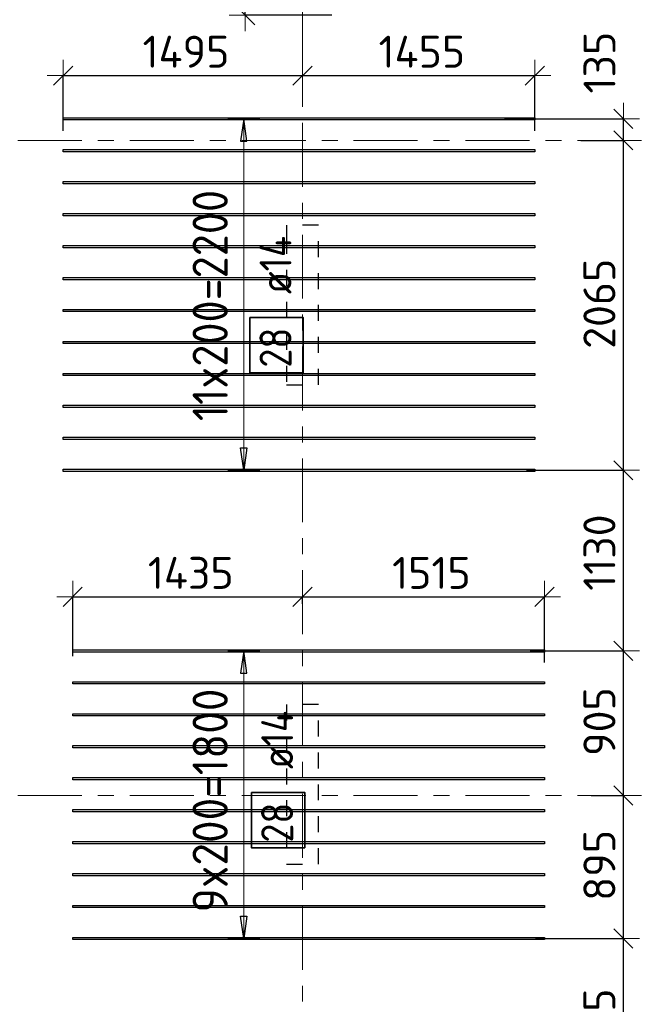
# Model space of a CAD drawing. Header units: metres. Extents: x -38 to 107, y -15 to 21.
# Tile 30 of 167: x 35 to 39, y 2 to 8. Entities that reach past the tile are written whole.
import ezdxf

# ---------------------------------------------------------------- set-up
doc = ezdxf.new("R2010")
doc.units = ezdxf.units.M
doc.header["$PDMODE"] = 65
for name, pattern in [('______11', [0.5, 0.4, -0.05, 0, -0.05]), ('______2', [0.0405, 0.03, -0.0105]), ('______5', [1.1, 0.8, -0.1, 0.1, -0.1])]:
    doc.linetypes.add(name, pattern=pattern)
doc.layers.add('XR$2$Осевая линия (1)', color=7, linetype='______5', lineweight=13)
doc.layers.add('XR$4$Размерная линия (1)', color=7, linetype='Continuous', lineweight=13)
doc.layers.add('XR$4$Арм.стержн.Доп. Арм верхн.зоны Х', color=7, linetype='Continuous', lineweight=35, true_color=0x8c8cff)
doc.layers.add('XR$6$Стена_ бетон несущ.', color=7, linetype='Continuous', lineweight=70, true_color=0xb4b496)
doc.styles.add('ISOCPEUR', font='txt')
doc.dimstyles.new('DIMSTYLE_3', dxfattribs={"dimtxt": 0.2, "dimasz": 0.2, "dimexe": 0, "dimexo": 0, "dimgap": 0.1, "dimtad": 2, "dimdec": 0, "dimlfac": 1000, "dimrnd": 5, "dimzin": 12, "dimdsep": 46, "dimtxsty": 'ISOCPEUR', "dimblk1": 'ALL_ML_STRICH', "dimblk2": 'ALL_ML_STRICH', "dimsah": 1, "dimcen": 0, "dimclrd": 7, "dimclre": 256, "dimclrt": 7, "dimadec": 0, "dimazin": 0, "dimtfac": 1, "dimtdec": 0, "dimtix": 1, "dimtmove": 2, "dimatfit": 3, "dimfxl": 0, "dimtzin": 0, "dimlwd": 0, "dimlwe": -3, "dimarcsym": 0})
doc.dimstyles.new('DIMSTYLE_33', dxfattribs={"dimtxt": 0.2, "dimasz": 0.2, "dimexe": 0, "dimexo": 0, "dimgap": 0.1, "dimtad": 2, "dimdec": 0, "dimlfac": 1000, "dimrnd": 5, "dimzin": 12, "dimdsep": 46, "dimtxsty": 'ISOCPEUR', "dimblk1": 'ALL_ML_STRICH', "dimblk2": 'ALL_ML_STRICH', "dimsah": 1, "dimcen": 0, "dimclrd": 7, "dimclre": 256, "dimclrt": 7, "dimadec": 0, "dimazin": 0, "dimtfac": 1, "dimtdec": 0, "dimtix": 1, "dimtmove": 2, "dimatfit": 3, "dimfxl": 0, "dimtvp": 1.2, "dimtzin": 0, "dimlwd": 0, "dimlwe": -3, "dimarcsym": 0})

# ---------------------------------------------------------------- blocks, each defined once
blk = doc.blocks.new('ALL_ML_STRICH')
at = {"color": 0, "linetype": 'ByBlock', "lineweight": -2}
for p, q in [((0, -0.5), (0, 0.5)), ((-1, 0), (0.5, 0)), ((-0.3, -0.3), (0.3, 0.3))]:
    blk.add_line(p, q, dxfattribs=at)
blk = doc.blocks.new('*D305')
at = {"layer": 'DEFPOINTS', "color": 7, "linetype": 'Continuous', "lineweight": 13, "transparency": 33554687}
for p in [(35.5129, 4.5434), (36.95, 4.4807), (35.5129, 4.1512)]:
    blk.add_point(p, dxfattribs=at)
at = {"layer": 'XR$4$Размерная линия (1)', "color": 9, "linetype": 'Continuous', "lineweight": -2, "true_color": 0xc7c7c7, "transparency": 33554687}
for p, q in [((35.5129, 4.1712), (35.5129, 4.5434)), ((36.95, 4.5007), (36.95, 4.5434))]:
    blk.add_line(p, q, dxfattribs=at)
at = {"layer": 'XR$4$Размерная линия (1)', "color": 7, "linetype": 'Continuous', "lineweight": -2, "transparency": 33554687}
blk.add_line((35.5129, 4.5434), (36.95, 4.5434), dxfattribs=at)
at = {"layer": 'XR$4$Размерная линия (1)', "color": 7, "linetype": 'Continuous', "lineweight": 13, "transparency": 33554687, "xscale": 0.2, "yscale": 0.2, "zscale": 0.2, "rotation": 180}
blk.add_blockref('ALL_ML_STRICH', (35.5129, 4.5434), dxfattribs=at)
at = {"layer": 'XR$4$Размерная линия (1)', "color": 7, "linetype": 'Continuous', "lineweight": 13, "transparency": 33554687, "xscale": 0.2, "yscale": 0.2, "zscale": 0.2}
blk.add_blockref('ALL_ML_STRICH', (36.95, 4.5434), dxfattribs=at)
at = {"layer": 'XR$4$Размерная линия (1)', "color": 7, "linetype": 'Continuous', "lineweight": 13, "transparency": 33554687, "insert": (36.2514, 4.6934), "char_height": 0.2, "width": 0.8, "attachment_point": 5, "style": 'ISOCPEUR'}
blk.add_mtext('\\A1;{1435}', dxfattribs=at)
blk = doc.blocks.new('*D306')
at = {"layer": 'DEFPOINTS', "color": 7, "linetype": 'Continuous', "lineweight": 13, "transparency": 33554687}
for p in [(36.95, 4.5434), (36.95, 4.4807), (38.4629, 4.1132)]:
    blk.add_point(p, dxfattribs=at)
at = {"layer": 'XR$4$Размерная линия (1)', "color": 9, "linetype": 'Continuous', "lineweight": -2, "true_color": 0xc7c7c7, "transparency": 33554687}
for p, q in [((36.95, 4.5007), (36.95, 4.5434)), ((38.4629, 4.1332), (38.4629, 4.5434))]:
    blk.add_line(p, q, dxfattribs=at)
at = {"layer": 'XR$4$Размерная линия (1)', "color": 7, "linetype": 'Continuous', "lineweight": -2, "transparency": 33554687}
blk.add_line((36.95, 4.5434), (38.4629, 4.5434), dxfattribs=at)
at = {"layer": 'XR$4$Размерная линия (1)', "color": 7, "linetype": 'Continuous', "lineweight": 13, "transparency": 33554687, "xscale": 0.2, "yscale": 0.2, "zscale": 0.2, "rotation": 180}
blk.add_blockref('ALL_ML_STRICH', (36.95, 4.5434), dxfattribs=at)
at = {"layer": 'XR$4$Размерная линия (1)', "color": 7, "linetype": 'Continuous', "lineweight": 13, "transparency": 33554687, "xscale": 0.2, "yscale": 0.2, "zscale": 0.2}
blk.add_blockref('ALL_ML_STRICH', (38.4629, 4.5434), dxfattribs=at)
at = {"layer": 'XR$4$Размерная линия (1)', "color": 7, "linetype": 'Continuous', "lineweight": 13, "transparency": 33554687, "insert": (37.7564, 4.6934), "char_height": 0.2, "width": 0.8, "attachment_point": 5, "style": 'ISOCPEUR'}
blk.add_mtext('\\A1;{1515}', dxfattribs=at)
blk = doc.blocks.new('*D307')
at = {"layer": 'DEFPOINTS', "color": 7, "linetype": 'Continuous', "lineweight": 13, "transparency": 33554687}
for p in [(35.4529, 7.8052), (36.95, 7.8052), (35.4529, 7.4402)]:
    blk.add_point(p, dxfattribs=at)
at = {"layer": 'XR$4$Размерная линия (1)', "color": 9, "linetype": 'Continuous', "lineweight": -2, "true_color": 0xc7c7c7, "transparency": 33554687}
for p, q in [((35.4529, 7.4602), (35.4529, 7.8052)), ((36.95, 7.8052), (36.95, 7.8052))]:
    blk.add_line(p, q, dxfattribs=at)
at = {"layer": 'XR$4$Размерная линия (1)', "color": 7, "linetype": 'Continuous', "lineweight": -2, "transparency": 33554687}
blk.add_line((35.4529, 7.8052), (36.95, 7.8052), dxfattribs=at)
at = {"layer": 'XR$4$Размерная линия (1)', "color": 7, "linetype": 'Continuous', "lineweight": 13, "transparency": 33554687, "xscale": 0.2, "yscale": 0.2, "zscale": 0.2, "rotation": 180}
blk.add_blockref('ALL_ML_STRICH', (35.4529, 7.8052), dxfattribs=at)
at = {"layer": 'XR$4$Размерная линия (1)', "color": 7, "linetype": 'Continuous', "lineweight": 13, "transparency": 33554687, "xscale": 0.2, "yscale": 0.2, "zscale": 0.2}
blk.add_blockref('ALL_ML_STRICH', (36.95, 7.8052), dxfattribs=at)
at = {"layer": 'XR$4$Размерная линия (1)', "color": 7, "linetype": 'Continuous', "lineweight": 13, "transparency": 33554687, "insert": (36.2214, 7.9552), "char_height": 0.2, "width": 0.8, "attachment_point": 5, "style": 'ISOCPEUR'}
blk.add_mtext('\\A1;{1495}', dxfattribs=at)
blk = doc.blocks.new('*D308')
at = {"layer": 'DEFPOINTS', "color": 7, "linetype": 'Continuous', "lineweight": 13, "transparency": 33554687}
for p in [(36.95, 7.8052), (36.95, 7.8052), (38.4029, 7.4402)]:
    blk.add_point(p, dxfattribs=at)
at = {"layer": 'XR$4$Размерная линия (1)', "color": 9, "linetype": 'Continuous', "lineweight": -2, "true_color": 0xc7c7c7, "transparency": 33554687}
for p, q in [((36.95, 7.8052), (36.95, 7.8052)), ((38.4029, 7.4602), (38.4029, 7.8052))]:
    blk.add_line(p, q, dxfattribs=at)
at = {"layer": 'XR$4$Размерная линия (1)', "color": 7, "linetype": 'Continuous', "lineweight": -2, "transparency": 33554687}
blk.add_line((36.95, 7.8052), (38.4029, 7.8052), dxfattribs=at)
at = {"layer": 'XR$4$Размерная линия (1)', "color": 7, "linetype": 'Continuous', "lineweight": 13, "transparency": 33554687, "xscale": 0.2, "yscale": 0.2, "zscale": 0.2, "rotation": 180}
blk.add_blockref('ALL_ML_STRICH', (36.95, 7.8052), dxfattribs=at)
at = {"layer": 'XR$4$Размерная линия (1)', "color": 7, "linetype": 'Continuous', "lineweight": 13, "transparency": 33554687, "xscale": 0.2, "yscale": 0.2, "zscale": 0.2}
blk.add_blockref('ALL_ML_STRICH', (38.4029, 7.8052), dxfattribs=at)
at = {"layer": 'XR$4$Размерная линия (1)', "color": 7, "linetype": 'Continuous', "lineweight": 13, "transparency": 33554687, "insert": (37.6964, 7.9552), "char_height": 0.2, "width": 0.8, "attachment_point": 5, "style": 'ISOCPEUR'}
blk.add_mtext('\\A1;{1455}', dxfattribs=at)
blk = doc.blocks.new('*D497')
at = {"layer": 'DEFPOINTS', "color": 7, "linetype": 'Continuous', "lineweight": 13, "transparency": 33554687}
for p in [(36.5867, 9), (36.592, 8.184), (37.1526, 8.184)]:
    blk.add_point(p, dxfattribs=at)
at = {"layer": 'XR$4$Размерная линия (1)', "color": 9, "linetype": 'Continuous', "lineweight": -2, "true_color": 0xc7c7c7, "transparency": 33554687}
for p, q in [((36.6067, 9), (36.592, 9)), ((37.1326, 8.184), (36.592, 8.184))]:
    blk.add_line(p, q, dxfattribs=at)
at = {"layer": 'XR$4$Размерная линия (1)', "color": 7, "linetype": 'Continuous', "lineweight": -2, "transparency": 33554687}
blk.add_line((36.592, 8.184), (36.592, 9), dxfattribs=at)
at = {"layer": 'XR$4$Размерная линия (1)', "color": 7, "linetype": 'Continuous', "lineweight": 13, "transparency": 33554687, "xscale": 0.2, "yscale": 0.2, "zscale": 0.2}
for p, rotation in [((36.592, 9), 90), ((36.592, 8.184), 270)]:
    blk.add_blockref('ALL_ML_STRICH', p, dxfattribs=dict(at, rotation=rotation))
at = {"layer": 'XR$4$Размерная линия (1)', "color": 7, "linetype": 'Continuous', "lineweight": 13, "transparency": 33554687, "insert": (36.442, 8.622), "char_height": 0.2, "width": 0.6, "attachment_point": 5, "rotation": 90, "style": 'ISOCPEUR'}
blk.add_mtext('\\A1;{815}', dxfattribs=at)
blk = doc.blocks.new('*D508')
at = {"layer": 'DEFPOINTS', "color": 7, "linetype": 'Continuous', "lineweight": 13, "transparency": 33554687}
for p in [(38.3869, 2.4052), (38.3464, 1.2002), (38.9568, 1.2002)]:
    blk.add_point(p, dxfattribs=at)
at = {"layer": 'XR$4$Размерная линия (1)', "color": 9, "linetype": 'Continuous', "lineweight": -2, "true_color": 0xc7c7c7, "transparency": 33554687}
for p, q in [((38.4069, 2.4052), (38.9568, 2.4052)), ((38.3664, 1.2002), (38.9568, 1.2002))]:
    blk.add_line(p, q, dxfattribs=at)
at = {"layer": 'XR$4$Размерная линия (1)', "color": 7, "linetype": 'Continuous', "lineweight": -2, "transparency": 33554687}
blk.add_line((38.9568, 1.2002), (38.9568, 2.4052), dxfattribs=at)
at = {"layer": 'XR$4$Размерная линия (1)', "color": 7, "linetype": 'Continuous', "lineweight": 13, "transparency": 33554687, "xscale": 0.2, "yscale": 0.2, "zscale": 0.2}
for p, rotation in [((38.9568, 2.4052), 90), ((38.9568, 1.2002), 270)]:
    blk.add_blockref('ALL_ML_STRICH', p, dxfattribs=dict(at, rotation=rotation))
at = {"layer": 'XR$4$Размерная линия (1)', "color": 7, "linetype": 'Continuous', "lineweight": 13, "transparency": 33554687, "insert": (38.8068, 1.8327), "char_height": 0.2, "width": 0.8, "attachment_point": 5, "rotation": 90, "style": 'ISOCPEUR'}
blk.add_mtext('\\A1;{1205}', dxfattribs=at)
blk = doc.blocks.new('*D509')
at = {"layer": 'DEFPOINTS', "color": 7, "linetype": 'Continuous', "lineweight": 13, "transparency": 33554687}
for p in [(38.7356, 3.3), (38.3869, 2.4052), (38.9568, 2.4052)]:
    blk.add_point(p, dxfattribs=at)
at = {"layer": 'XR$4$Размерная линия (1)', "color": 9, "linetype": 'Continuous', "lineweight": -2, "true_color": 0xc7c7c7, "transparency": 33554687}
for p, q in [((38.7556, 3.3), (38.9568, 3.3)), ((38.4069, 2.4052), (38.9568, 2.4052))]:
    blk.add_line(p, q, dxfattribs=at)
at = {"layer": 'XR$4$Размерная линия (1)', "color": 7, "linetype": 'Continuous', "lineweight": -2, "transparency": 33554687}
blk.add_line((38.9568, 2.4052), (38.9568, 3.3), dxfattribs=at)
at = {"layer": 'XR$4$Размерная линия (1)', "color": 7, "linetype": 'Continuous', "lineweight": 13, "transparency": 33554687, "xscale": 0.2, "yscale": 0.2, "zscale": 0.2}
for p, rotation in [((38.9568, 3.3), 90), ((38.9568, 2.4052), 270)]:
    blk.add_blockref('ALL_ML_STRICH', p, dxfattribs=dict(at, rotation=rotation))
at = {"layer": 'XR$4$Размерная линия (1)', "color": 7, "linetype": 'Continuous', "lineweight": 13, "transparency": 33554687, "insert": (38.8068, 2.8626), "char_height": 0.2, "width": 0.6, "attachment_point": 5, "rotation": 90, "style": 'ISOCPEUR'}
blk.add_mtext('\\A1;{895}', dxfattribs=at)
blk = doc.blocks.new('*D510')
at = {"layer": 'DEFPOINTS', "color": 7, "linetype": 'Continuous', "lineweight": 13, "transparency": 33554687}
for p in [(38.3545, 4.2052), (38.7356, 3.3), (38.9568, 3.3)]:
    blk.add_point(p, dxfattribs=at)
at = {"layer": 'XR$4$Размерная линия (1)', "color": 9, "linetype": 'Continuous', "lineweight": -2, "true_color": 0xc7c7c7, "transparency": 33554687}
for p, q in [((38.3745, 4.2052), (38.9568, 4.2052)), ((38.7556, 3.3), (38.9568, 3.3))]:
    blk.add_line(p, q, dxfattribs=at)
at = {"layer": 'XR$4$Размерная линия (1)', "color": 7, "linetype": 'Continuous', "lineweight": -2, "transparency": 33554687}
blk.add_line((38.9568, 3.3), (38.9568, 4.2052), dxfattribs=at)
at = {"layer": 'XR$4$Размерная линия (1)', "color": 7, "linetype": 'Continuous', "lineweight": 13, "transparency": 33554687, "xscale": 0.2, "yscale": 0.2, "zscale": 0.2}
for p, rotation in [((38.9568, 4.2052), 90), ((38.9568, 3.3), 270)]:
    blk.add_blockref('ALL_ML_STRICH', p, dxfattribs=dict(at, rotation=rotation))
at = {"layer": 'XR$4$Размерная линия (1)', "color": 7, "linetype": 'Continuous', "lineweight": 13, "transparency": 33554687, "insert": (38.8068, 3.7626), "char_height": 0.2, "width": 0.6, "attachment_point": 5, "rotation": 90, "style": 'ISOCPEUR'}
blk.add_mtext('\\A1;{905}', dxfattribs=at)
blk = doc.blocks.new('*D511')
at = {"layer": 'DEFPOINTS', "color": 7, "linetype": 'Continuous', "lineweight": 13, "transparency": 33554687}
for p in [(38.3301, 5.3352), (38.3545, 4.2052), (38.9568, 4.2052)]:
    blk.add_point(p, dxfattribs=at)
at = {"layer": 'XR$4$Размерная линия (1)', "color": 9, "linetype": 'Continuous', "lineweight": -2, "true_color": 0xc7c7c7, "transparency": 33554687}
for p, q in [((38.3501, 5.3352), (38.9568, 5.3352)), ((38.3745, 4.2052), (38.9568, 4.2052))]:
    blk.add_line(p, q, dxfattribs=at)
at = {"layer": 'XR$4$Размерная линия (1)', "color": 7, "linetype": 'Continuous', "lineweight": -2, "transparency": 33554687}
blk.add_line((38.9568, 4.2052), (38.9568, 5.3352), dxfattribs=at)
at = {"layer": 'XR$4$Размерная линия (1)', "color": 7, "linetype": 'Continuous', "lineweight": 13, "transparency": 33554687, "xscale": 0.2, "yscale": 0.2, "zscale": 0.2}
for p, rotation in [((38.9568, 5.3352), 90), ((38.9568, 4.2052), 270)]:
    blk.add_blockref('ALL_ML_STRICH', p, dxfattribs=dict(at, rotation=rotation))
at = {"layer": 'XR$4$Размерная линия (1)', "color": 7, "linetype": 'Continuous', "lineweight": 13, "transparency": 33554687, "insert": (38.8068, 4.8202), "char_height": 0.2, "width": 0.8, "attachment_point": 5, "rotation": 90, "style": 'ISOCPEUR'}
blk.add_mtext('\\A1;{1130}', dxfattribs=at)
blk = doc.blocks.new('*D512')
at = {"layer": 'DEFPOINTS', "color": 7, "linetype": 'Continuous', "lineweight": 13, "transparency": 33554687}
for p in [(38.6708, 7.4), (38.3301, 5.3352), (38.9568, 5.3352)]:
    blk.add_point(p, dxfattribs=at)
at = {"layer": 'XR$4$Размерная линия (1)', "color": 9, "linetype": 'Continuous', "lineweight": -2, "true_color": 0xc7c7c7, "transparency": 33554687}
for p, q in [((38.6908, 7.4), (38.9568, 7.4)), ((38.3501, 5.3352), (38.9568, 5.3352))]:
    blk.add_line(p, q, dxfattribs=at)
at = {"layer": 'XR$4$Размерная линия (1)', "color": 7, "linetype": 'Continuous', "lineweight": -2, "transparency": 33554687}
blk.add_line((38.9568, 5.3352), (38.9568, 7.4), dxfattribs=at)
at = {"layer": 'XR$4$Размерная линия (1)', "color": 7, "linetype": 'Continuous', "lineweight": 13, "transparency": 33554687, "xscale": 0.2, "yscale": 0.2, "zscale": 0.2}
for p, rotation in [((38.9568, 7.4), 90), ((38.9568, 5.3352), 270)]:
    blk.add_blockref('ALL_ML_STRICH', p, dxfattribs=dict(at, rotation=rotation))
at = {"layer": 'XR$4$Размерная линия (1)', "color": 7, "linetype": 'Continuous', "lineweight": 13, "transparency": 33554687, "insert": (38.8068, 6.3776), "char_height": 0.2, "width": 0.8, "attachment_point": 5, "rotation": 90, "style": 'ISOCPEUR'}
blk.add_mtext('\\A1;{2065}', dxfattribs=at)
blk = doc.blocks.new('*D513')
at = {"layer": 'DEFPOINTS', "color": 7, "linetype": 'Continuous', "lineweight": 13, "transparency": 33554687}
for p in [(38.1923, 7.5352), (38.6708, 7.4), (38.9568, 7.4)]:
    blk.add_point(p, dxfattribs=at)
at = {"layer": 'XR$4$Размерная линия (1)', "color": 9, "linetype": 'Continuous', "lineweight": -2, "true_color": 0xc7c7c7, "transparency": 33554687}
for p, q in [((38.2123, 7.5352), (38.9568, 7.5352)), ((38.6908, 7.4), (38.9568, 7.4))]:
    blk.add_line(p, q, dxfattribs=at)
at = {"layer": 'XR$4$Размерная линия (1)', "color": 7, "linetype": 'Continuous', "lineweight": -2, "transparency": 33554687}
blk.add_line((38.9568, 7.4), (38.9568, 7.5352), dxfattribs=at)
at = {"layer": 'XR$4$Размерная линия (1)', "color": 7, "linetype": 'Continuous', "lineweight": 13, "transparency": 33554687, "xscale": 0.2, "yscale": 0.2, "zscale": 0.2}
for p, rotation in [((38.9568, 7.5352), 90), ((38.9568, 7.4), 270)]:
    blk.add_blockref('ALL_ML_STRICH', p, dxfattribs=dict(at, rotation=rotation))
at = {"layer": 'XR$4$Размерная линия (1)', "color": 7, "linetype": 'Continuous', "lineweight": 13, "transparency": 33554687, "insert": (38.8074, 7.8868), "char_height": 0.2, "width": 0.6, "attachment_point": 5, "rotation": 90, "style": 'ISOCPEUR'}
blk.add_mtext('\\A1;{135}', dxfattribs=at)

msp = doc.modelspace()

# ---------------------------------------------------------------- linework, layer by layer
at = {"layer": 'XR$2$Осевая линия (1)', "color": 253, "linetype": '______11', "lineweight": 13, "true_color": 0xa0a0a0, "transparency": 33554687}
for p, q in [((36.95, -3.39), (36.95, 8.76)), ((-2.63, 7.4), (62.6, 7.4)), ((-2.63, 3.3), (62.6, 3.3))]:
    msp.add_line(p, q, dxfattribs=at)
at = {"layer": 'XR$4$Арм.стержн.Доп. Арм верхн.зоны Х', "color": 253, "linetype": 'Continuous', "lineweight": -3, "true_color": 0xa0a0a0, "transparency": 33554687}
for p, q in [((36.5826, 7.5352), (36.4826, 7.5352)), ((36.5826, 7.5352), (36.6826, 7.5352)), ((36.5826, 5.3352), (36.4826, 5.3352)), ((36.5826, 5.3352), (36.6826, 5.3352)), ((36.5826, 4.2052), (36.4826, 4.2052)), ((36.5826, 4.2052), (36.6826, 4.2052)), ((36.5826, 2.4052), (36.4826, 2.4052)), ((36.5826, 2.4052), (36.6826, 2.4052))]:
    msp.add_line(p, q, dxfattribs=at)
at = {"layer": 'XR$4$Арм.стержн.Доп. Арм верхн.зоны Х', "color": 7, "linetype": 'Continuous', "lineweight": 25, "transparency": 33554687}
for p, q in [((36.5826, 7.5352), (36.5626, 7.3952)), ((36.6026, 7.3952), (36.5826, 7.5352)), ((36.5626, 7.3952), (36.6026, 7.3952)), ((36.5826, 5.3352), (36.5626, 5.4752)), ((36.5626, 5.4752), (36.6026, 5.4752)), ((36.6026, 5.4752), (36.5826, 5.3352)), ((36.5826, 4.2052), (36.5626, 4.0652)), ((36.6026, 4.0652), (36.5826, 4.2052)), ((36.5626, 4.0652), (36.6026, 4.0652)), ((36.5826, 2.4052), (36.5626, 2.5452)), ((36.5626, 2.5452), (36.6026, 2.5452)), ((36.6026, 2.5452), (36.5826, 2.4052))]:
    msp.add_line(p, q, dxfattribs=at)
at = {"layer": 'XR$4$Арм.стержн.Доп. Арм верхн.зоны Х', "color": 7, "linetype": 'Continuous', "lineweight": 13, "transparency": 33554687}
for p, q in [((36.5826, 7.5352), (36.5826, 7.5352)), ((36.5826, 5.3352), (36.5826, 7.5352)), ((36.5826, 5.3352), (36.5826, 5.3352)), ((36.5826, 4.2052), (36.5826, 4.2052)), ((36.5826, 2.4052), (36.5826, 4.2052)), ((36.5826, 2.4052), (36.5826, 2.4052))]:
    msp.add_line(p, q, dxfattribs=at)
at = {"layer": 'XR$4$Арм.стержн.Доп. Арм верхн.зоны Х', "color": 7, "linetype": 'Continuous', "lineweight": 25, "transparency": 33554687}
for points in [[(38.4029, 7.5282), (35.4529, 7.5282), (35.4529, 7.5422), (38.4029, 7.5422), (38.4029, 7.5282)], [(38.4029, 7.3282), (35.4529, 7.3282), (35.4529, 7.3422), (38.4029, 7.3422), (38.4029, 7.3282)], [(38.4029, 7.1282), (35.4529, 7.1282), (35.4529, 7.1422), (38.4029, 7.1422), (38.4029, 7.1282)], [(38.4029, 6.9282), (35.4529, 6.9282), (35.4529, 6.9422), (38.4029, 6.9422), (38.4029, 6.9282)], [(38.4029, 6.7282), (35.4529, 6.7282), (35.4529, 6.7422), (38.4029, 6.7422), (38.4029, 6.7282)], [(38.4029, 6.5282), (35.4529, 6.5282), (35.4529, 6.5422), (38.4029, 6.5422), (38.4029, 6.5282)], [(38.4029, 6.3282), (35.4529, 6.3282), (35.4529, 6.3422), (38.4029, 6.3422), (38.4029, 6.3282)], [(38.4029, 6.1282), (35.4529, 6.1282), (35.4529, 6.1422), (38.4029, 6.1422), (38.4029, 6.1282)], [(38.4029, 5.9282), (35.4529, 5.9282), (35.4529, 5.9422), (38.4029, 5.9422), (38.4029, 5.9282)], [(38.4029, 5.7282), (35.4529, 5.7282), (35.4529, 5.7422), (38.4029, 5.7422), (38.4029, 5.7282)], [(38.4029, 5.5282), (35.4529, 5.5282), (35.4529, 5.5422), (38.4029, 5.5422), (38.4029, 5.5282)], [(38.4029, 5.3282), (35.4529, 5.3282), (35.4529, 5.3422), (38.4029, 5.3422), (38.4029, 5.3282)], [(38.4629, 4.1982), (35.5129, 4.1982), (35.5129, 4.2122), (38.4629, 4.2122), (38.4629, 4.1982)], [(38.4629, 3.9982), (35.5129, 3.9982), (35.5129, 4.0122), (38.4629, 4.0122), (38.4629, 3.9982)], [(38.4629, 3.7982), (35.5129, 3.7982), (35.5129, 3.8122), (38.4629, 3.8122), (38.4629, 3.7982)], [(38.4629, 3.5982), (35.5129, 3.5982), (35.5129, 3.6122), (38.4629, 3.6122), (38.4629, 3.5982)], [(38.4629, 3.3982), (35.5129, 3.3982), (35.5129, 3.4122), (38.4629, 3.4122), (38.4629, 3.3982)], [(38.4629, 3.1982), (35.5129, 3.1982), (35.5129, 3.2122), (38.4629, 3.2122), (38.4629, 3.1982)], [(38.4629, 2.9982), (35.5129, 2.9982), (35.5129, 3.0122), (38.4629, 3.0122), (38.4629, 2.9982)], [(38.4629, 2.7982), (35.5129, 2.7982), (35.5129, 2.8122), (38.4629, 2.8122), (38.4629, 2.7982)], [(38.4629, 2.5982), (35.5129, 2.5982), (35.5129, 2.6122), (38.4629, 2.6122), (38.4629, 2.5982)], [(38.4629, 2.3982), (35.5129, 2.3982), (35.5129, 2.4122), (38.4629, 2.4122), (38.4629, 2.3982)]]:
    msp.add_lwpolyline(points, dxfattribs=at)
at = {"layer": 'XR$4$Арм.стержн.Доп. Арм верхн.зоны Х', "color": 7, "linetype": 'Continuous', "lineweight": 35, "transparency": 33554687}
for points in [[(36.9547, 5.9446), (36.9547, 6.2912), (36.6213, 6.2912), (36.6213, 5.9446), (36.9547, 5.9446)], [(36.9651, 2.9721), (36.9651, 3.3188), (36.6317, 3.3188), (36.6317, 2.9721), (36.9651, 2.9721)]]:
    msp.add_lwpolyline(points, dxfattribs=at)
at = {"layer": 'XR$6$Стена_ бетон несущ.', "color": 253, "linetype": '______2', "lineweight": -3, "true_color": 0xa0a0a0, "transparency": 33554687}
for p, q in [((37.05, 6.87), (36.85, 6.87)), ((36.85, 6.87), (36.85, 6.79)), ((37.05, 5.87), (37.05, 6.87)), ((36.85, 6.79), (36.85, 5.87)), ((36.85, 5.87), (37.05, 5.87)), ((37.05, 3.87), (36.85, 3.87)), ((36.85, 3.87), (36.85, 2.87)), ((37.05, 2.87), (37.05, 3.87)), ((36.85, 2.87), (37.05, 2.87))]:
    msp.add_line(p, q, dxfattribs=at)

# ---------------------------------------------------------------- texts
at = {"layer": 'XR$4$Арм.стержн.Доп. Арм верхн.зоны Х', "color": 7, "linetype": 'Continuous', "lineweight": 13, "transparency": 33554687, "char_height": 0.22, "attachment_point": 7, "rotation": 90, "style": 'ISOCPEUR'}
for s, insert, width in [('\\W0.92;11x200=2200', (36.4826, 5.6432), 1.706474), ('\\W0.94;9x200=1800', (36.4826, 2.5682), 1.59871)]:
    msp.add_mtext(s, dxfattribs=dict(at, insert=insert, width=width))
at = {"layer": 'XR$4$Арм.стержн.Доп. Арм верхн.зоны Х', "color": 7, "linetype": 'Continuous', "lineweight": 25, "transparency": 33554687, "char_height": 0.2, "attachment_point": 7, "rotation": 90, "style": 'ISOCPEUR'}
for s, insert, width in [('\\W0.89; ø14 ', (36.8813, 6.3246), 0.769432), ('\\W0.87;28', (36.8813, 5.9779), 0.367208), ('\\W0.89; ø14 ', (36.8917, 3.3521), 0.769432), ('\\W0.87;28', (36.8917, 3.0055), 0.367208)]:
    msp.add_mtext(s, dxfattribs=dict(at, insert=insert, width=width))

# ---------------------------------------------------------------- dimensions: what is measured, and where the dimension line sits
at = {"layer": 'XR$4$Размерная линия (1)', "color": 7, "linetype": 'Continuous', "lineweight": 13, "transparency": 33554687}
for base, p1, p2, dimstyle, picture, middle in [((36.592, 9), (37.1326, 8.184), (36.6067, 9), 'DIMSTYLE_3', '*D497', (36.442, 8.622)), ((38.9568, 7.5352), (38.6908, 7.4), (38.2123, 7.5352), 'DIMSTYLE_33', '*D513', (38.8074, 7.8868)), ((38.9568, 7.4), (38.3501, 5.3352), (38.6908, 7.4), 'DIMSTYLE_3', '*D512', (38.8068, 6.3776)), ((38.9568, 5.3352), (38.3745, 4.2052), (38.3501, 5.3352), 'DIMSTYLE_3', '*D511', (38.8068, 4.8202)), ((38.9568, 4.2052), (38.7556, 3.3), (38.3745, 4.2052), 'DIMSTYLE_3', '*D510', (38.8068, 3.7626)), ((38.9568, 3.3), (38.4069, 2.4052), (38.7556, 3.3), 'DIMSTYLE_3', '*D509', (38.8068, 2.8626)), ((38.9568, 2.4052), (38.3664, 1.2002), (38.4069, 2.4052), 'DIMSTYLE_3', '*D508', (38.8068, 1.8327))]:
    dim = msp.add_linear_dim(base=base, p1=p1, p2=p2, angle=90, dimstyle=dimstyle, override={"dimpost": '<>', "dimclrd": 7, "dimclre": 9, "dimclrt": 7, "dimlwd": 0, "dimlwe": 65533}, dxfattribs=at)
    dim.commit()
    dim.dimension.update_dxf_attribs({"geometry": picture, "text_midpoint": middle, "dimtype": 160})
for base, p1, p2, picture, middle in [((36.95, 7.8052), (35.4529, 7.4602), (36.95, 7.8052), '*D307', (36.2214, 7.9552)), ((38.4029, 7.8052), (36.95, 7.8052), (38.4029, 7.4602), '*D308', (37.6964, 7.9552)), ((36.95, 4.5434), (35.5129, 4.1712), (36.95, 4.5007), '*D305', (36.2514, 4.6934)), ((38.4629, 4.5434), (36.95, 4.5007), (38.4629, 4.1332), '*D306', (37.7564, 4.6934))]:
    dim = msp.add_linear_dim(base=base, p1=p1, p2=p2, dimstyle='DIMSTYLE_3', override={"dimpost": '<>', "dimclrd": 7, "dimclre": 9, "dimclrt": 7, "dimlwd": 0, "dimlwe": 65533}, dxfattribs=at)
    dim.commit()
    dim.dimension.update_dxf_attribs({"geometry": picture, "text_midpoint": middle, "dimtype": 160})

doc.saveas('drawing.dxf')
